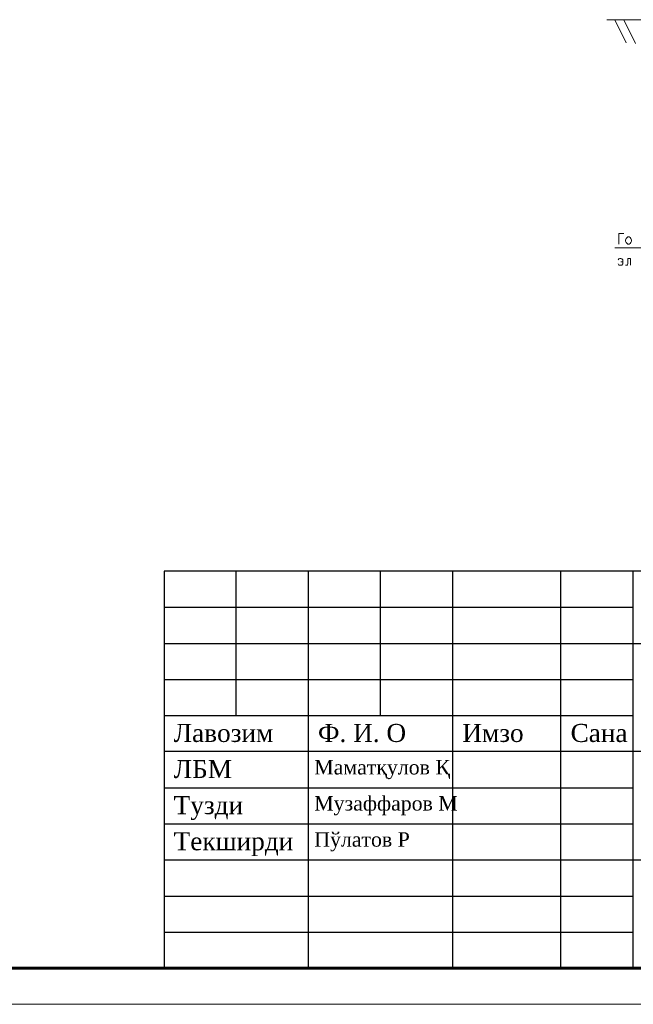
# Model space of a CAD drawing. Extents: x 4085 to 16488, y -65 to 12615.
# Tile 209 of 230: x 15784 to 15869, y 11426 to 11562. Entities that reach past the tile are written whole.
import ezdxf

# ---------------------------------------------------------------- set-up
doc = ezdxf.new("R2010")
doc.units = 0
doc.header["$MEASUREMENT"] = 0
doc.linetypes.add('CONTI', pattern=[0])
doc.layers.get('0').update_dxf_attribs({"color": 250, "linetype": 'CONTI'})
doc.layers.add('RAMKA', color=250, linetype='CONTI')
doc.layers.add('Опоры', color=7, linetype='Continuous')
doc.styles.add('tiyms', font='times.ttf')

msp = doc.modelspace()

# ---------------------------------------------------------------- linework, layer by layer
at = {"color": 0, "linetype": 'ByBlock', "lineweight": 15, "transparency": 33554676, "elevation": -1122.16}
for points in [[(15865.37, 11562.05), (15879.36, 11562.05)], [(15866.48, 11562.05), (15868.01, 11558.83)], [(15867.73, 11562.05), (15869.32, 11558.75)], [(15867.73, 11532.44), (15867.02, 11532.44), (15867.02, 11530.96)], [(15868.24, 11531.95), (15868.44, 11531.95), (15868.58, 11531.87), (15868.7, 11531.75), (15868.75, 11531.53), (15868.75, 11531.38), (15868.7, 11531.18), (15868.58, 11531.04), (15868.44, 11530.96), (15868.24, 11530.96), (15868.16, 11531.04), (15868.04, 11531.18), (15867.96, 11531.38), (15867.96, 11531.53), (15868.04, 11531.75), (15868.16, 11531.87), (15868.24, 11531.95)], [(15881.55, 11530.45), (15866.45, 11530.45)], [(15866.9, 11528.77), (15867.02, 11528.91), (15867.13, 11528.99), (15867.3, 11528.99), (15867.42, 11528.91), (15867.56, 11528.77), (15867.59, 11528.54), (15867.59, 11528.43), (15867.56, 11528.23), (15867.42, 11528.06), (15867.3, 11528.03), (15867.13, 11528.03), (15867.02, 11528.06), (15866.9, 11528.23)], [(15868.61, 11528.99), (15868.24, 11528.99), (15868.24, 11528.31), (15868.21, 11528.06), (15868.1, 11528.03), (15867.96, 11528.03)], [(15868.61, 11528.99), (15868.61, 11528.03)], [(15867.59, 11528.51), (15867.27, 11528.51)]]:
    msp.add_lwpolyline(points, dxfattribs=at)
msp.add_lwpolyline([(15804, 11430.66), (15989, 11430.66), (15989, 11485.66), (15804, 11485.66)], close=True)
at = {"linetype": 'ByBlock'}
msp.add_lwpolyline([(15869, 11475.66), (15989, 11475.66)], dxfattribs=at)
at = {"color": 0, "linetype": 'ByBlock', "lineweight": 15, "transparency": 33554676, "extrusion": (0, 1, 0), "elevation": 11425.66}
msp.add_lwpolyline([(-15574, 0), (-15994, 0)], dxfattribs=at)
at = {"layer": 'RAMKA'}
for p, q in [((15814, 11465.66), (15814, 11485.66)), ((15824, 11430.66), (15824, 11485.66)), ((15834, 11465.66), (15834, 11485.66)), ((15844, 11430.66), (15844, 11485.66)), ((15859, 11430.66), (15859, 11485.66)), ((15869, 11430.66), (15869, 11485.66)), ((15804, 11480.66), (15869, 11480.66)), ((15804, 11475.66), (15869, 11475.66)), ((15804, 11470.66), (15869, 11470.66)), ((15804, 11465.66), (15869, 11465.66)), ((15989, 11460.66), (15804, 11460.66)), ((15989, 11460.66), (15869, 11460.66)), ((15804, 11455.66), (15869, 11455.66)), ((15804, 11450.66), (15869, 11450.66)), ((15804, 11445.66), (15989, 11445.66)), ((15804, 11440.66), (15869, 11440.66)), ((15804, 11435.66), (15869, 11435.66))]:
    msp.add_line(p, q, dxfattribs=at)
at = {"layer": 'Опоры', "linetype": 'Continuous', "lineweight": 60, "ltscale": 0.5, "extrusion": (0, 1, 0), "elevation": 11430.66}
msp.add_lwpolyline([(-15594, 0), (-15989, 0)], dxfattribs=at)

# ---------------------------------------------------------------- texts
at = {"layer": 'RAMKA', "attachment_point": 1, "style": 'tiyms'}
for s, insert, char_height, width in [('{\\fTimes New Roman|b0|i0|c204|p18;Лавозим}', (15805.33, 11464.5), 2.5, 20), ('{\\fTimes New Roman|b0|i0|c204|p18;Лавозим}', (15805.33, 11464.5), 2.5, 20), ('{\\fTimes New Roman|b0|i0|c204|p18;Ф. И. О}', (15825.33, 11464.5), 2.5, 20), ('{\\fTimes New Roman|b0|i0|c204|p18;Ф. И. О}', (15825.33, 11464.5), 2.5, 20), ('{\\fTimes New Roman|b0|i0|c204|p18;Имзо}', (15845.33, 11464.5), 2.5, 20), ('{\\fTimes New Roman|b0|i0|c204|p18;Имзо}', (15845.33, 11464.5), 2.5, 20), ('{\\fTimes New Roman|b0|i0|c204|p18;Сана}', (15860.33, 11464.5), 2.5, 20), ('{\\fTimes New Roman|b0|i0|c204|p18;Сана}', (15860.33, 11464.5), 2.5, 20), ('{\\fTimes New Roman|b0|i0|c204|p18;ЛБМ}', (15805.33, 11459.5), 2.5, 20), ('Маматқулов Қ', (15824.82, 11459.5), 2, 24.3462), ('Тузди', (15805.33, 11454.5), 2.5, 20), ('Музаффаров М', (15824.82, 11454.5), 2, 24.3462), ('{\\fTimes New Roman|b0|i0|c204|p18;Текширди}', (15805.33, 11449.5), 2.5, 20), ('Пўлатов Р', (15824.82, 11449.5), 2, 24.3462)]:
    msp.add_mtext(s, dxfattribs=dict(at, insert=insert, char_height=char_height, width=width))

doc.saveas('drawing.dxf')
